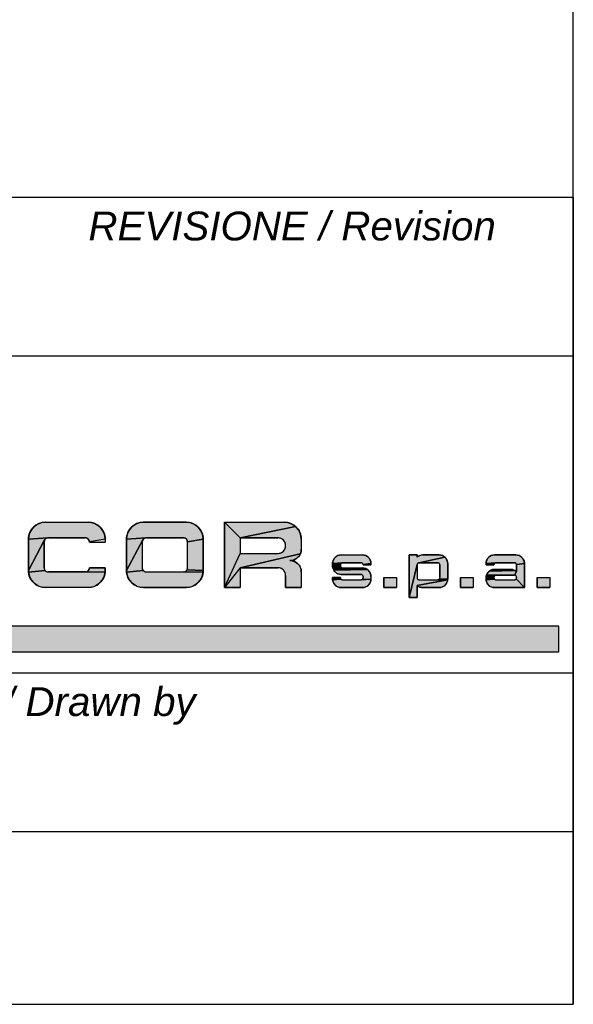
# Model space of a CAD drawing. Extents: x -1404 to 1181, y 8 to 1628.
# Tile 58 of 75: x 1143 to 1181, y 8 to 76. Entities that reach past the tile are written whole.
import ezdxf

# ---------------------------------------------------------------- set-up
doc = ezdxf.new("R2010")
doc.units = 0
doc.header["$LTSCALE"] = 65.395
doc.layers.get('0').update_dxf_attribs({"linetype": 'CONTINUOUS'})
doc.layers.add('7_ALL_NOTE', color=7, linetype='CONTINUOUS')
doc.styles.add('TEXTSTYLE_2', font='ariali.ttf')

# ---------------------------------------------------------------- blocks, each defined once
blk = doc.blocks.new('SICOR_LOGO_BL0', base_point=(1142.225, 40.445))
at = {"linetype": 'CONTINUOUS'}
for points in [[(1144.271, 41.441), (1144.395, 41.447), (1147.352, 41.447), (1147.475, 41.441), (1147.597, 41.421), (1147.717, 41.389), (1147.833, 41.345), (1147.943, 41.289), (1148.047, 41.221), (1148.143, 41.143), (1148.23, 41.056), (1148.308, 40.96), (1148.376, 40.856), (1148.432, 40.745), (1148.476, 40.63), (1148.508, 40.51), (1148.528, 40.388), (1148.534, 40.264), (1147.448, 40.098), (1147.444, 40.129), (1147.436, 40.159), (1147.425, 40.188), (1147.411, 40.215), (1147.394, 40.241), (1147.374, 40.265), (1147.352, 40.287), (1147.328, 40.306), (1147.302, 40.323), (1147.275, 40.337), (1147.246, 40.348), (1147.216, 40.356), (1147.185, 40.361), (1147.154, 40.363), (1144.592, 40.363), (1144.561, 40.361), (1143.212, 40.264), (1143.219, 40.388), (1143.238, 40.51), (1143.27, 40.63), (1143.314, 40.745), (1143.37, 40.856), (1143.438, 40.96), (1143.516, 41.056), (1143.603, 41.143), (1143.7, 41.221), (1143.803, 41.289), (1143.914, 41.345), (1144.029, 41.389), (1144.149, 41.421)], [(1151.072, 41.441), (1151.195, 41.447), (1154.152, 41.447), (1154.276, 41.441), (1154.398, 41.421), (1154.518, 41.389), (1154.633, 41.345), (1154.744, 41.289), (1154.847, 41.221), (1154.944, 41.143), (1155.031, 41.056), (1155.109, 40.96), (1155.176, 40.856), (1155.233, 40.745), (1155.277, 40.63), (1155.309, 40.51), (1155.328, 40.388), (1155.335, 40.264), (1154.249, 40.098), (1154.244, 40.129), (1154.236, 40.159), (1154.225, 40.188), (1154.211, 40.215), (1154.194, 40.241), (1154.175, 40.265), (1154.153, 40.287), (1154.129, 40.306), (1154.103, 40.323), (1154.075, 40.337), (1154.046, 40.348), (1154.017, 40.356), (1153.986, 40.361), (1153.955, 40.363), (1151.393, 40.363), (1151.362, 40.361), (1150.013, 40.264), (1150.019, 40.388), (1150.039, 40.51), (1150.071, 40.63), (1150.115, 40.745), (1150.171, 40.856), (1150.239, 40.96), (1150.316, 41.056), (1150.404, 41.143), (1150.5, 41.221), (1150.604, 41.289), (1150.714, 41.345), (1150.83, 41.389), (1150.949, 41.421)], [(1161.744, 41.143), (1157.897, 40.363), (1156.813, 41.447), (1160.953, 41.447), (1161.076, 41.441), (1161.199, 41.421), (1161.318, 41.389), (1161.434, 41.345), (1161.544, 41.289), (1161.648, 41.221)], [(1157.897, 40.363), (1161.744, 41.143), (1161.832, 41.056), (1161.91, 40.96), (1161.977, 40.856), (1162.033, 40.745), (1162.078, 40.63), (1162.11, 40.51), (1162.129, 40.388), (1162.136, 40.264), (1162.136, 39.574), (1162.131, 39.492), (1162.118, 39.411), (1162.097, 39.331), (1162.067, 39.254), (1157.897, 38.293), (1156.813, 36.913), (1157.897, 39.279), (1160.509, 39.279), (1160.566, 39.282), (1160.622, 39.291), (1160.677, 39.305), (1160.73, 39.326), (1160.78, 39.351), (1160.828, 39.382), (1160.872, 39.418), (1160.912, 39.458), (1160.948, 39.502), (1160.979, 39.55), (1161.005, 39.6), (1161.025, 39.653), (1161.04, 39.708), (1161.048, 39.764), (1161.051, 39.821), (1161.048, 39.878), (1161.04, 39.934), (1161.025, 39.988), (1161.005, 40.041), (1160.979, 40.092), (1160.948, 40.139), (1160.912, 40.184), (1160.872, 40.224), (1160.828, 40.259), (1160.78, 40.29), (1160.73, 40.316), (1160.677, 40.336), (1160.622, 40.351), (1160.566, 40.36), (1160.509, 40.363)], [(1144.372, 40.265), (1144.353, 40.241), (1144.336, 40.215), (1143.212, 38.096), (1143.212, 40.264), (1144.561, 40.361), (1144.53, 40.356), (1144.501, 40.348), (1144.472, 40.337), (1144.444, 40.323), (1144.418, 40.306), (1144.394, 40.287)], [(1151.173, 40.265), (1151.153, 40.241), (1151.136, 40.215), (1150.013, 38.096), (1150.013, 40.264), (1151.362, 40.361), (1151.331, 40.356), (1151.301, 40.348), (1151.272, 40.337), (1151.245, 40.323), (1151.219, 40.306), (1151.195, 40.287)], [(1144.353, 38.119), (1144.372, 38.095), (1143.219, 37.972), (1143.212, 38.096), (1144.336, 40.215), (1144.322, 40.188), (1144.311, 40.159), (1144.303, 40.129), (1144.298, 40.098), (1144.296, 40.067), (1144.296, 38.293), (1144.298, 38.262), (1144.303, 38.232), (1144.311, 38.202), (1144.322, 38.173), (1144.336, 38.145)], [(1151.153, 38.119), (1151.173, 38.095), (1150.019, 37.972), (1150.013, 38.096), (1151.136, 40.215), (1151.122, 40.188), (1151.111, 40.159), (1151.103, 40.129), (1151.098, 40.098), (1151.097, 40.067), (1151.097, 38.293), (1151.098, 38.262), (1151.103, 38.232), (1151.111, 38.202), (1151.122, 38.173), (1151.136, 38.145)], [(1154.249, 40.098), (1155.335, 40.264), (1155.335, 38.096), (1154.211, 38.145), (1154.225, 38.173), (1154.236, 38.202), (1154.244, 38.232), (1154.249, 38.262), (1154.251, 38.293), (1154.251, 40.067)], [(1157.897, 38.293), (1162.067, 39.254), (1162.03, 39.18), (1161.985, 39.111), (1161.933, 39.047), (1161.875, 38.989), (1161.811, 38.937), (1161.741, 38.892), (1161.668, 38.854), (1161.591, 38.825), (1161.347, 38.786), (1161.429, 38.782), (1161.511, 38.769), (1161.591, 38.747), (1161.668, 38.718), (1161.741, 38.68), (1161.811, 38.635), (1161.875, 38.583), (1161.933, 38.525), (1161.985, 38.461), (1162.03, 38.392), (1162.067, 38.318), (1162.097, 38.241), (1162.118, 38.161), (1162.131, 38.08), (1162.136, 37.998), (1162.136, 36.913), (1161.051, 36.913), (1161.051, 37.751), (1161.048, 37.808), (1161.04, 37.864), (1161.025, 37.919), (1161.005, 37.972), (1160.979, 38.022), (1160.948, 38.07), (1160.912, 38.114), (1160.872, 38.154), (1160.828, 38.19), (1160.78, 38.221), (1160.73, 38.246), (1160.677, 38.267), (1160.622, 38.281), (1160.566, 38.29), (1160.509, 38.293)], [(1164.836, 39.177), (1164.898, 39.18), (1166.377, 39.18), (1166.438, 39.177), (1166.5, 39.167), (1166.559, 39.151), (1166.617, 39.129), (1166.672, 39.101), (1166.724, 39.067), (1166.772, 39.028), (1166.816, 38.985), (1166.855, 38.936), (1166.889, 38.885), (1166.917, 38.829), (1166.939, 38.772), (1166.955, 38.712), (1166.965, 38.651), (1166.968, 38.589), (1166.425, 38.506), (1166.423, 38.521), (1166.419, 38.536), (1166.413, 38.55), (1166.406, 38.564), (1166.398, 38.577), (1166.388, 38.589), (1166.377, 38.6), (1166.365, 38.61), (1166.352, 38.618), (1166.338, 38.625), (1166.324, 38.631), (1166.309, 38.635), (1166.294, 38.637), (1166.278, 38.638), (1164.997, 38.638), (1164.981, 38.637), (1164.307, 38.589), (1164.31, 38.651), (1164.32, 38.712), (1164.336, 38.772), (1164.358, 38.829), (1164.386, 38.885), (1164.42, 38.936), (1164.459, 38.985), (1164.503, 39.028), (1164.551, 39.067), (1164.603, 39.101), (1164.658, 39.129), (1164.715, 39.151), (1164.775, 39.167)], [(1170.519, 39.179), (1170.562, 39.18), (1171.696, 39.18), (1171.758, 39.177), (1171.819, 39.167), (1171.879, 39.151), (1171.936, 39.129), (1171.992, 39.101), (1172.043, 39.067), (1172.092, 39.028), (1170.285, 38.635), (1170.27, 38.631), (1170.256, 38.625), (1170.242, 38.618), (1170.229, 38.61), (1170.217, 38.6), (1170.206, 38.589), (1170.196, 38.577), (1170.188, 38.564), (1170.181, 38.55), (1170.175, 38.536), (1170.171, 38.521), (1169.626, 36.223), (1169.626, 39.18), (1170.168, 39.18), (1170.168, 39.03), (1170.201, 39.057), (1170.236, 39.082), (1170.273, 39.105), (1170.312, 39.124), (1170.351, 39.141), (1170.392, 39.155), (1170.434, 39.166), (1170.476, 39.174)], [(1170.316, 38.638), (1170.301, 38.637), (1170.285, 38.635), (1172.092, 39.028), (1172.135, 38.985), (1172.174, 38.936), (1172.208, 38.885), (1172.236, 38.829), (1172.258, 38.772), (1172.274, 38.712), (1172.284, 38.651), (1172.287, 38.589), (1172.287, 38.49), (1172.287, 37.505), (1171.725, 37.529), (1171.732, 37.543), (1171.738, 37.558), (1171.742, 37.573), (1171.744, 37.588), (1171.745, 37.603), (1171.745, 38.49), (1171.744, 38.506), (1171.742, 38.521), (1171.738, 38.536), (1171.732, 38.55), (1171.725, 38.564), (1171.717, 38.577), (1171.707, 38.589), (1171.696, 38.6), (1171.684, 38.61), (1171.671, 38.618), (1171.657, 38.625), (1171.643, 38.631), (1171.628, 38.635), (1171.613, 38.637), (1171.597, 38.638)], [(1175.478, 39.177), (1175.54, 39.18), (1177.018, 39.18), (1177.08, 39.177), (1177.141, 39.167), (1177.201, 39.151), (1177.259, 39.129), (1177.314, 39.101), (1177.366, 39.067), (1177.414, 39.028), (1177.458, 38.985), (1177.497, 38.936), (1177.53, 38.885), (1177.558, 38.829), (1177.581, 38.772), (1177.597, 38.712), (1177.606, 38.651), (1177.609, 38.589), (1177.067, 38.506), (1177.064, 38.521), (1177.06, 38.536), (1177.055, 38.55), (1177.048, 38.564), (1177.039, 38.577), (1177.029, 38.589), (1177.018, 38.6), (1177.006, 38.61), (1176.993, 38.618), (1176.98, 38.625), (1176.965, 38.631), (1176.95, 38.635), (1176.935, 38.637), (1176.92, 38.638), (1175.638, 38.638), (1175.623, 38.637), (1174.948, 38.589), (1174.952, 38.651), (1174.961, 38.712), (1174.977, 38.772), (1174.999, 38.829), (1175.028, 38.885), (1175.061, 38.936), (1175.1, 38.985), (1175.144, 39.028), (1175.192, 39.067), (1175.244, 39.101), (1175.299, 39.129), (1175.357, 39.151), (1175.417, 39.167)], [(1147.448, 38.262), (1147.45, 38.293), (1148.534, 38.293), (1148.534, 38.096), (1148.528, 37.972), (1147.185, 37.999), (1147.216, 38.004), (1147.246, 38.012), (1147.275, 38.023), (1147.302, 38.037), (1147.328, 38.054), (1147.352, 38.073), (1147.374, 38.095), (1147.394, 38.119), (1147.411, 38.145), (1147.425, 38.173), (1147.436, 38.202), (1147.444, 38.232)], [(1164.887, 38.589), (1164.877, 38.577), (1164.307, 38.412), (1164.307, 38.589), (1164.981, 38.637), (1164.966, 38.635), (1164.951, 38.631), (1164.937, 38.625), (1164.923, 38.618), (1164.91, 38.61), (1164.898, 38.6)], [(1164.849, 38.421), (1164.85, 38.406), (1164.31, 38.35), (1164.307, 38.412), (1164.877, 38.577), (1164.869, 38.564), (1164.862, 38.55), (1164.856, 38.536), (1164.852, 38.521), (1164.85, 38.506), (1164.849, 38.49)], [(1164.862, 38.361), (1164.869, 38.347), (1164.32, 38.289), (1164.31, 38.35), (1164.85, 38.406), (1164.852, 38.39), (1164.856, 38.376)], [(1164.923, 38.293), (1164.937, 38.286), (1164.336, 38.229), (1164.32, 38.289), (1164.869, 38.347), (1164.877, 38.334), (1164.887, 38.322), (1164.898, 38.311), (1164.91, 38.302)], [(1166.559, 38.244), (1166.617, 38.222), (1164.358, 38.171), (1164.336, 38.229), (1164.937, 38.286), (1164.951, 38.281), (1164.966, 38.277), (1164.981, 38.274), (1164.997, 38.273), (1166.377, 38.273), (1166.438, 38.27), (1166.5, 38.26)], [(1171.597, 37.455), (1171.613, 37.456), (1172.284, 37.443), (1170.168, 37.064), (1170.168, 36.223), (1169.626, 36.223), (1170.171, 38.521), (1170.169, 38.506), (1170.168, 38.49), (1170.168, 37.603), (1170.169, 37.588), (1170.171, 37.573), (1170.175, 37.558), (1170.181, 37.543), (1170.188, 37.529), (1170.196, 37.516), (1170.206, 37.504), (1170.217, 37.493), (1170.229, 37.484), (1170.242, 37.475), (1170.256, 37.468), (1170.27, 37.463), (1170.285, 37.459), (1170.301, 37.456), (1170.316, 37.455)], [(1175.528, 38.589), (1175.519, 38.577), (1174.948, 38.49), (1174.948, 38.589), (1175.623, 38.637), (1175.608, 38.635), (1175.593, 38.631), (1175.578, 38.625), (1175.564, 38.618), (1175.551, 38.61), (1175.539, 38.6)], [(1175.491, 38.506), (1175.49, 38.49), (1174.948, 38.49), (1175.519, 38.577), (1175.51, 38.564), (1175.503, 38.55), (1175.498, 38.536), (1175.494, 38.521)], [(1177.067, 38.506), (1177.609, 38.589), (1177.609, 38.49), (1177.609, 36.913), (1177.048, 37.529), (1177.055, 37.543), (1177.06, 37.558), (1177.064, 37.573), (1177.067, 37.588), (1177.067, 37.628), (1177.067, 37.643), (1177.064, 37.659), (1177.06, 37.674), (1177.055, 37.688), (1177.048, 37.702), (1177.039, 37.715), (1177.029, 37.727), (1177.018, 37.738), (1177.006, 37.748), (1176.993, 37.756), (1176.98, 37.763), (1176.965, 37.769), (1176.95, 37.773), (1176.935, 37.775), (1176.92, 37.776), (1177.067, 38.019), (1177.067, 38.49)], [(1147.154, 37.998), (1147.185, 37.999), (1148.528, 37.972), (1148.508, 37.85), (1148.476, 37.731), (1148.432, 37.615), (1148.376, 37.505), (1148.308, 37.401), (1148.23, 37.305), (1148.143, 37.217), (1148.047, 37.139), (1147.943, 37.072), (1147.833, 37.016), (1147.717, 36.971), (1147.597, 36.939), (1147.475, 36.92), (1147.352, 36.913), (1144.395, 36.913), (1144.271, 36.92), (1144.149, 36.939), (1144.029, 36.971), (1143.914, 37.016), (1143.803, 37.072), (1143.7, 37.139), (1143.603, 37.217), (1143.516, 37.305), (1143.438, 37.401), (1143.37, 37.505), (1143.314, 37.615), (1143.27, 37.731), (1143.238, 37.85), (1143.219, 37.972), (1144.372, 38.095), (1144.394, 38.073), (1144.418, 38.054), (1144.444, 38.037), (1144.472, 38.023), (1144.501, 38.012), (1144.53, 38.004), (1144.561, 37.999), (1144.592, 37.998)], [(1153.955, 37.998), (1153.986, 37.999), (1155.328, 37.972), (1155.309, 37.85), (1155.277, 37.731), (1155.233, 37.615), (1155.176, 37.505), (1155.109, 37.401), (1155.031, 37.305), (1154.944, 37.217), (1154.847, 37.139), (1154.744, 37.072), (1154.633, 37.016), (1154.518, 36.971), (1154.398, 36.939), (1154.276, 36.92), (1154.152, 36.913), (1151.195, 36.913), (1151.072, 36.92), (1150.949, 36.939), (1150.83, 36.971), (1150.714, 37.016), (1150.604, 37.072), (1150.5, 37.139), (1150.404, 37.217), (1150.316, 37.305), (1150.239, 37.401), (1150.171, 37.505), (1150.115, 37.615), (1150.071, 37.731), (1150.039, 37.85), (1150.019, 37.972), (1151.173, 38.095), (1151.195, 38.073), (1151.219, 38.054), (1151.245, 38.037), (1151.272, 38.023), (1151.301, 38.012), (1151.331, 38.004), (1151.362, 37.999), (1151.393, 37.998)], [(1154.194, 38.119), (1154.211, 38.145), (1155.335, 38.096), (1155.328, 37.972), (1153.986, 37.999), (1154.017, 38.004), (1154.046, 38.012), (1154.075, 38.023), (1154.103, 38.037), (1154.129, 38.054), (1154.153, 38.073), (1154.175, 38.095)], [(1164.877, 37.516), (1164.887, 37.504), (1164.31, 37.443), (1164.307, 37.505), (1164.307, 37.603), (1164.849, 37.603), (1164.85, 37.588), (1164.852, 37.573), (1164.856, 37.558), (1164.862, 37.543), (1164.869, 37.529)], [(1166.672, 38.194), (1166.724, 38.16), (1164.386, 38.116), (1164.358, 38.171), (1166.617, 38.222)], [(1166.772, 38.121), (1166.816, 38.078), (1166.855, 38.03), (1166.889, 37.978), (1166.917, 37.923), (1166.939, 37.865), (1166.955, 37.805), (1166.965, 37.744), (1166.968, 37.682), (1166.968, 37.505), (1166.352, 37.475), (1166.365, 37.484), (1166.377, 37.493), (1166.388, 37.504), (1166.398, 37.516), (1166.406, 37.529), (1166.413, 37.543), (1166.419, 37.558), (1166.423, 37.573), (1166.425, 37.588), (1166.426, 37.603), (1166.426, 37.672), (1166.425, 37.688), (1166.423, 37.703), (1166.419, 37.718), (1166.413, 37.732), (1166.406, 37.746), (1166.398, 37.759), (1166.388, 37.771), (1166.377, 37.782), (1166.365, 37.792), (1166.352, 37.8), (1166.338, 37.807), (1166.324, 37.813), (1166.309, 37.817), (1166.294, 37.819), (1166.278, 37.82), (1164.898, 37.82), (1164.836, 37.823), (1164.775, 37.833), (1164.715, 37.849), (1164.658, 37.871), (1164.603, 37.899), (1164.551, 37.933), (1164.503, 37.972), (1164.459, 38.016), (1164.42, 38.064), (1164.386, 38.116), (1166.724, 38.16)], [(1175.505, 37.673), (1175.499, 37.657), (1174.948, 37.603), (1174.951, 37.667), (1175.535, 37.719), (1175.523, 37.705), (1175.514, 37.69)], [(1175.491, 37.621), (1175.49, 37.603), (1174.948, 37.505), (1174.948, 37.603), (1175.499, 37.657), (1175.494, 37.639)], [(1175.519, 37.516), (1175.528, 37.504), (1174.952, 37.443), (1174.948, 37.505), (1175.49, 37.603), (1175.491, 37.588), (1175.494, 37.573), (1175.498, 37.558), (1175.503, 37.543), (1175.51, 37.529)], [(1175.548, 37.731), (1175.535, 37.719), (1174.951, 37.667), (1174.961, 37.725), (1174.976, 37.782), (1175.645, 37.775), (1175.627, 37.772), (1175.61, 37.767), (1175.593, 37.761), (1175.577, 37.753), (1175.562, 37.743)], [(1176.999, 38.072), (1177.034, 38.047), (1177.067, 38.019), (1176.92, 37.776), (1175.663, 37.776), (1174.976, 37.782), (1174.997, 37.837), (1175.024, 37.889), (1175.056, 37.938), (1175.093, 37.984), (1175.134, 38.026), (1175.18, 38.063), (1176.962, 38.095)], [(1176.843, 38.145), (1176.884, 38.131), (1176.924, 38.114), (1176.962, 38.095), (1175.18, 38.063), (1175.229, 38.095), (1175.282, 38.121), (1175.337, 38.142), (1176.802, 38.156)], [(1176.716, 38.168), (1176.759, 38.164), (1176.802, 38.156), (1175.337, 38.142), (1175.393, 38.158), (1175.451, 38.167), (1175.51, 38.17), (1176.673, 38.17)], [(1166.278, 37.455), (1166.294, 37.456), (1166.968, 37.505), (1166.965, 37.443), (1166.955, 37.382), (1166.939, 37.322), (1166.917, 37.264), (1166.889, 37.209), (1166.855, 37.157), (1166.816, 37.109), (1166.772, 37.065), (1166.724, 37.026), (1166.672, 36.993), (1166.617, 36.964), (1166.559, 36.942), (1166.5, 36.926), (1166.438, 36.917), (1166.377, 36.913), (1164.898, 36.913), (1164.836, 36.917), (1164.775, 36.926), (1164.715, 36.942), (1164.658, 36.964), (1164.603, 36.993), (1164.551, 37.026), (1164.503, 37.065), (1164.459, 37.109), (1164.42, 37.157), (1164.386, 37.209), (1164.358, 37.264), (1164.336, 37.322), (1164.32, 37.382), (1164.31, 37.443), (1164.887, 37.504), (1164.898, 37.493), (1164.91, 37.484), (1164.923, 37.475), (1164.937, 37.468), (1164.951, 37.463), (1164.966, 37.459), (1164.981, 37.456), (1164.997, 37.455)], [(1166.352, 37.475), (1166.968, 37.505), (1166.294, 37.456), (1166.309, 37.459), (1166.324, 37.463), (1166.338, 37.468)], [(1170.168, 37.064), (1172.284, 37.443), (1172.274, 37.382), (1172.258, 37.322), (1172.236, 37.264), (1172.208, 37.209), (1172.174, 37.157), (1172.135, 37.109), (1172.092, 37.065), (1172.043, 37.026), (1171.992, 36.993), (1171.936, 36.964), (1171.879, 36.942), (1171.819, 36.926), (1171.758, 36.917), (1171.696, 36.913), (1170.562, 36.913), (1170.519, 36.915), (1170.476, 36.92), (1170.434, 36.927), (1170.392, 36.938), (1170.351, 36.952), (1170.312, 36.969), (1170.273, 36.989), (1170.236, 37.011), (1170.201, 37.036)], [(1171.717, 37.516), (1171.725, 37.529), (1172.287, 37.505), (1172.284, 37.443), (1171.613, 37.456), (1171.628, 37.459), (1171.643, 37.463), (1171.657, 37.468), (1171.671, 37.475), (1171.684, 37.484), (1171.696, 37.493), (1171.707, 37.504)], [(1176.92, 37.455), (1176.935, 37.456), (1176.95, 37.459), (1176.965, 37.463), (1176.98, 37.468), (1176.993, 37.475), (1177.006, 37.484), (1177.018, 37.493), (1177.029, 37.504), (1177.039, 37.516), (1177.048, 37.529), (1177.609, 36.913), (1175.54, 36.913), (1175.478, 36.917), (1175.417, 36.926), (1175.357, 36.942), (1175.299, 36.964), (1175.244, 36.993), (1175.192, 37.026), (1175.144, 37.065), (1175.1, 37.109), (1175.061, 37.157), (1175.028, 37.209), (1174.999, 37.264), (1174.977, 37.322), (1174.961, 37.382), (1174.952, 37.443), (1175.528, 37.504), (1175.539, 37.493), (1175.551, 37.484), (1175.564, 37.475), (1175.578, 37.468), (1175.593, 37.463), (1175.608, 37.459), (1175.623, 37.456), (1175.638, 37.455)]]:
    blk.add_hatch(color=1, dxfattribs=at).paths.add_polyline_path(points)
at = {"color": 1, "linetype": 'CONTINUOUS'}
for p, q in [((1144.395, 41.447), (1147.352, 41.447)), ((1154.152, 41.447), (1151.195, 41.447)), ((1156.813, 41.447), (1156.813, 36.913)), ((1156.813, 41.447), (1160.953, 41.447)), ((1156.813, 36.913), (1156.813, 41.447)), ((1156.813, 41.447), (1160.953, 41.447)), ((1144.592, 40.363), (1147.154, 40.363)), ((1151.393, 40.363), (1153.955, 40.363)), ((1157.897, 40.363), (1160.509, 40.363)), ((1157.897, 40.363), (1157.897, 39.279)), ((1160.509, 40.363), (1157.897, 40.363)), ((1157.897, 40.363), (1157.897, 39.279)), ((1143.212, 40.264), (1143.212, 38.096)), ((1144.296, 38.293), (1144.296, 40.067)), ((1147.45, 40.067), (1148.536, 40.067)), ((1148.534, 40.264), (1148.536, 40.067)), ((1150.013, 40.264), (1150.013, 38.096)), ((1150.013, 40.264), (1150.013, 38.096)), ((1151.097, 40.067), (1151.097, 38.293)), ((1151.097, 40.067), (1151.097, 38.293)), ((1154.251, 38.293), (1154.251, 40.067)), ((1154.251, 38.293), (1154.251, 40.067)), ((1155.335, 38.096), (1155.335, 40.264)), ((1155.335, 38.096), (1155.335, 40.264)), ((1156.813, 40.264), (1156.813, 39.18)), ((1156.813, 40.264), (1156.813, 39.18)), ((1157.897, 40.067), (1157.897, 40.018)), ((1162.136, 40.264), (1162.136, 39.574)), ((1162.136, 40.264), (1162.136, 40.067)), ((1162.136, 40.264), (1162.136, 39.574)), ((1157.897, 39.279), (1160.509, 39.279)), ((1157.897, 39.279), (1160.509, 39.279)), ((1164.898, 39.18), (1166.377, 39.18)), ((1164.898, 39.18), (1166.377, 39.18)), ((1170.168, 39.18), (1169.626, 39.18)), ((1169.626, 39.18), (1169.626, 36.223)), ((1169.626, 39.18), (1169.626, 36.223)), ((1170.168, 39.18), (1169.626, 39.18)), ((1170.168, 39.18), (1170.168, 39.03)), ((1170.168, 39.03), (1170.168, 39.18)), ((1170.562, 39.18), (1171.696, 39.18)), ((1171.696, 39.18), (1170.562, 39.18)), ((1175.54, 39.18), (1177.018, 39.18)), ((1177.018, 39.18), (1175.54, 39.18)), ((1148.534, 38.293), (1147.45, 38.293)), ((1148.534, 38.096), (1148.534, 38.293)), ((1157.897, 38.293), (1157.897, 36.913)), ((1157.897, 38.293), (1160.509, 38.293)), ((1160.509, 38.293), (1157.897, 38.293)), ((1157.897, 38.293), (1157.897, 36.913)), ((1164.307, 38.589), (1164.307, 38.412)), ((1164.307, 38.412), (1164.307, 38.589)), ((1164.849, 38.49), (1164.849, 38.421)), ((1164.849, 38.49), (1164.849, 38.421)), ((1164.997, 38.638), (1166.278, 38.638)), ((1166.278, 38.638), (1164.997, 38.638)), ((1164.997, 38.273), (1166.377, 38.273)), ((1164.997, 38.273), (1166.377, 38.273)), ((1166.426, 38.49), (1166.968, 38.49)), ((1166.968, 38.49), (1166.426, 38.49)), ((1166.968, 38.589), (1166.968, 38.49)), ((1166.968, 38.589), (1166.968, 38.49)), ((1169.626, 38.589), (1169.626, 38.367)), ((1170.168, 38.49), (1170.168, 37.603)), ((1170.168, 38.49), (1170.168, 38.466)), ((1170.168, 38.49), (1170.168, 37.603)), ((1170.316, 38.638), (1171.597, 38.638)), ((1171.597, 38.638), (1170.316, 38.638)), ((1171.745, 38.49), (1171.745, 37.628)), ((1171.745, 37.628), (1171.745, 38.49)), ((1172.287, 38.589), (1172.287, 38.49)), ((1172.287, 38.49), (1172.287, 38.589)), ((1172.287, 38.49), (1172.287, 37.505)), ((1172.287, 37.505), (1172.287, 38.49)), ((1174.948, 38.589), (1174.948, 38.49)), ((1174.948, 38.589), (1174.948, 38.49)), ((1175.49, 38.49), (1174.948, 38.49)), ((1174.948, 38.49), (1175.49, 38.49)), ((1175.638, 38.638), (1176.92, 38.638)), ((1175.638, 38.638), (1176.92, 38.638)), ((1177.067, 38.49), (1177.067, 38.019)), ((1177.067, 38.49), (1177.067, 38.019)), ((1177.609, 38.589), (1177.609, 38.49)), ((1177.609, 38.49), (1177.609, 38.589)), ((1177.609, 38.49), (1177.609, 36.913)), ((1177.609, 36.913), (1177.609, 38.49)), ((1147.154, 37.998), (1144.592, 37.998)), ((1151.393, 37.998), (1153.955, 37.998)), ((1151.393, 37.998), (1153.955, 37.998)), ((1161.051, 37.751), (1161.051, 36.913)), ((1161.051, 36.913), (1161.051, 37.751)), ((1162.136, 37.998), (1162.136, 36.913)), ((1162.136, 37.998), (1162.136, 36.913)), ((1164.849, 37.603), (1164.307, 37.603)), ((1164.307, 37.505), (1164.307, 37.603)), ((1164.307, 37.505), (1164.307, 37.603)), ((1164.307, 37.603), (1164.849, 37.603)), ((1164.898, 37.82), (1166.278, 37.82)), ((1166.278, 37.82), (1164.898, 37.82)), ((1166.426, 37.672), (1166.426, 37.603)), ((1166.426, 37.603), (1166.426, 37.672)), ((1166.968, 37.682), (1166.968, 37.505)), ((1166.968, 37.682), (1166.968, 37.505)), ((1167.852, 37.603), (1168.739, 37.603)), ((1167.852, 37.603), (1167.852, 36.913)), ((1167.852, 36.913), (1167.852, 37.603)), ((1167.852, 37.603), (1168.739, 37.603)), ((1168.739, 37.603), (1168.739, 36.913)), ((1168.739, 37.603), (1168.739, 36.913)), ((1169.626, 37.603), (1169.626, 37.505)), ((1171.745, 37.628), (1171.745, 37.603)), ((1171.745, 37.603), (1171.745, 37.628)), ((1173.174, 37.603), (1174.061, 37.603)), ((1173.174, 37.603), (1173.174, 36.913)), ((1173.174, 36.913), (1173.174, 37.603)), ((1173.174, 37.603), (1174.061, 37.603)), ((1174.061, 37.603), (1174.061, 36.913)), ((1174.061, 37.603), (1174.061, 36.913)), ((1174.948, 37.603), (1174.948, 37.608)), ((1174.948, 37.608), (1174.948, 37.603)), ((1174.948, 37.603), (1174.948, 37.505)), ((1174.948, 37.603), (1174.948, 37.505)), ((1175.51, 38.17), (1176.673, 38.17)), ((1176.673, 38.17), (1175.51, 38.17)), ((1175.663, 37.776), (1176.92, 37.776)), ((1176.92, 37.776), (1175.663, 37.776)), ((1177.067, 37.628), (1177.067, 37.603)), ((1177.067, 37.603), (1177.067, 37.628)), ((1177.609, 37.726), (1177.609, 37.505)), ((1178.497, 37.603), (1179.384, 37.603)), ((1178.497, 37.603), (1178.497, 36.913)), ((1178.497, 36.913), (1178.497, 37.603)), ((1178.497, 37.603), (1179.384, 37.603)), ((1179.384, 37.603), (1179.384, 36.913)), ((1179.384, 37.603), (1179.384, 36.913)), ((1147.352, 36.913), (1144.395, 36.913)), ((1151.195, 36.913), (1154.152, 36.913)), ((1151.195, 36.913), (1154.152, 36.913)), ((1156.813, 36.913), (1157.897, 36.913)), ((1157.897, 36.913), (1156.813, 36.913)), ((1161.051, 36.913), (1162.136, 36.913)), ((1162.136, 36.913), (1161.051, 36.913)), ((1164.898, 36.913), (1166.377, 36.913)), ((1166.377, 36.913), (1164.898, 36.913)), ((1164.997, 37.455), (1166.278, 37.455)), ((1164.997, 37.455), (1166.278, 37.455)), ((1167.852, 36.913), (1168.739, 36.913)), ((1168.739, 36.913), (1167.852, 36.913)), ((1170.168, 37.064), (1170.168, 36.223)), ((1170.168, 36.223), (1170.168, 37.064)), ((1170.316, 37.455), (1171.597, 37.455)), ((1170.316, 37.455), (1171.597, 37.455)), ((1170.562, 36.913), (1171.696, 36.913)), ((1170.562, 36.913), (1171.696, 36.913)), ((1173.174, 36.913), (1174.061, 36.913)), ((1174.061, 36.913), (1173.174, 36.913)), ((1175.54, 36.913), (1177.609, 36.913)), ((1175.54, 36.913), (1177.609, 36.913)), ((1175.638, 37.455), (1176.92, 37.455)), ((1175.638, 37.455), (1176.92, 37.455)), ((1178.497, 36.913), (1179.384, 36.913)), ((1179.384, 36.913), (1178.497, 36.913)), ((1170.168, 36.223), (1169.626, 36.223)), ((1169.626, 36.223), (1170.168, 36.223)), ((1180.003, 34.226), (1126.364, 34.226)), ((1180.003, 34.226), (1126.364, 34.226)), ((1180.003, 34.226), (1126.364, 34.226)), ((1180.003, 32.448), (1180.003, 34.226)), ((1180.003, 32.448), (1180.003, 34.226)), ((1180.003, 32.448), (1180.003, 34.226)), ((1109.78, 32.448), (1180.003, 32.448)), ((1109.78, 32.448), (1180.003, 32.448)), ((1109.78, 32.448), (1180.003, 32.448))]:
    blk.add_line(p, q, dxfattribs=at)
for points in [[(1144.271, 41.441), (1144.395, 41.447), (1147.352, 41.447), (1147.475, 41.441), (1147.597, 41.421), (1147.717, 41.389), (1147.833, 41.345), (1147.943, 41.289), (1148.047, 41.221), (1148.143, 41.143), (1148.23, 41.056), (1148.308, 40.96), (1148.376, 40.856), (1148.432, 40.745), (1148.476, 40.63), (1148.508, 40.51), (1148.528, 40.388), (1148.534, 40.264), (1147.448, 40.098), (1147.444, 40.129), (1147.436, 40.159), (1147.425, 40.188), (1147.411, 40.215), (1147.394, 40.241), (1147.374, 40.265), (1147.352, 40.287), (1147.328, 40.306), (1147.302, 40.323), (1147.275, 40.337), (1147.246, 40.348), (1147.216, 40.356), (1147.185, 40.361), (1147.154, 40.363), (1144.592, 40.363), (1144.561, 40.361), (1143.212, 40.264), (1143.219, 40.388), (1143.238, 40.51), (1143.27, 40.63), (1143.314, 40.745), (1143.37, 40.856), (1143.438, 40.96), (1143.516, 41.056), (1143.603, 41.143), (1143.7, 41.221), (1143.803, 41.289), (1143.914, 41.345), (1144.029, 41.389), (1144.149, 41.421), (1144.271, 41.441)], [(1151.072, 41.441), (1151.195, 41.447), (1154.152, 41.447), (1154.276, 41.441), (1154.398, 41.421), (1154.518, 41.389), (1154.633, 41.345), (1154.744, 41.289), (1154.847, 41.221), (1154.944, 41.143), (1155.031, 41.056), (1155.109, 40.96), (1155.176, 40.856), (1155.233, 40.745), (1155.277, 40.63), (1155.309, 40.51), (1155.328, 40.388), (1155.335, 40.264), (1154.249, 40.098), (1154.244, 40.129), (1154.236, 40.159), (1154.225, 40.188), (1154.211, 40.215), (1154.194, 40.241), (1154.175, 40.265), (1154.153, 40.287), (1154.129, 40.306), (1154.103, 40.323), (1154.075, 40.337), (1154.046, 40.348), (1154.017, 40.356), (1153.986, 40.361), (1153.955, 40.363), (1151.393, 40.363), (1151.362, 40.361), (1150.013, 40.264), (1150.019, 40.388), (1150.039, 40.51), (1150.071, 40.63), (1150.115, 40.745), (1150.171, 40.856), (1150.239, 40.96), (1150.316, 41.056), (1150.404, 41.143), (1150.5, 41.221), (1150.604, 41.289), (1150.714, 41.345), (1150.83, 41.389), (1150.949, 41.421), (1151.072, 41.441)], [(1161.744, 41.143), (1157.897, 40.363), (1156.813, 41.447), (1160.953, 41.447), (1161.076, 41.441), (1161.199, 41.421), (1161.318, 41.389), (1161.434, 41.345), (1161.544, 41.289), (1161.648, 41.221), (1161.744, 41.143)], [(1157.897, 40.363), (1161.744, 41.143), (1161.832, 41.056), (1161.91, 40.96), (1161.977, 40.856), (1162.033, 40.745), (1162.078, 40.63), (1162.11, 40.51), (1162.129, 40.388), (1162.136, 40.264), (1162.136, 39.574), (1162.131, 39.492), (1162.118, 39.411), (1162.097, 39.331), (1162.067, 39.254), (1157.897, 38.293), (1156.813, 36.913), (1157.897, 39.279), (1160.509, 39.279), (1160.566, 39.282), (1160.622, 39.291), (1160.677, 39.305), (1160.73, 39.326), (1160.78, 39.351), (1160.828, 39.382), (1160.872, 39.418), (1160.912, 39.458), (1160.948, 39.502), (1160.979, 39.55), (1161.005, 39.6), (1161.025, 39.653), (1161.04, 39.708), (1161.048, 39.764), (1161.051, 39.821), (1161.048, 39.878), (1161.04, 39.934), (1161.025, 39.988), (1161.005, 40.041), (1160.979, 40.092), (1160.948, 40.139), (1160.912, 40.184), (1160.872, 40.224), (1160.828, 40.259), (1160.78, 40.29), (1160.73, 40.316), (1160.677, 40.336), (1160.622, 40.351), (1160.566, 40.36), (1160.509, 40.363), (1157.897, 40.363)], [(1144.372, 40.265), (1144.353, 40.241), (1144.336, 40.215), (1143.212, 38.096), (1143.212, 40.264), (1144.561, 40.361), (1144.53, 40.356), (1144.501, 40.348), (1144.472, 40.337), (1144.444, 40.323), (1144.418, 40.306), (1144.394, 40.287), (1144.372, 40.265)], [(1151.173, 40.265), (1151.153, 40.241), (1151.136, 40.215), (1150.013, 38.096), (1150.013, 40.264), (1151.362, 40.361), (1151.331, 40.356), (1151.301, 40.348), (1151.272, 40.337), (1151.245, 40.323), (1151.219, 40.306), (1151.195, 40.287), (1151.173, 40.265)], [(1144.353, 38.119), (1144.372, 38.095), (1143.219, 37.972), (1143.212, 38.096), (1144.336, 40.215), (1144.322, 40.188), (1144.311, 40.159), (1144.303, 40.129), (1144.298, 40.098), (1144.296, 40.067), (1144.296, 38.293), (1144.298, 38.262), (1144.303, 38.232), (1144.311, 38.202), (1144.322, 38.173), (1144.336, 38.145), (1144.353, 38.119)], [(1151.153, 38.119), (1151.173, 38.095), (1150.019, 37.972), (1150.013, 38.096), (1151.136, 40.215), (1151.122, 40.188), (1151.111, 40.159), (1151.103, 40.129), (1151.098, 40.098), (1151.097, 40.067), (1151.097, 38.293), (1151.098, 38.262), (1151.103, 38.232), (1151.111, 38.202), (1151.122, 38.173), (1151.136, 38.145), (1151.153, 38.119)], [(1154.249, 40.098), (1155.335, 40.264), (1155.335, 38.096), (1154.211, 38.145), (1154.225, 38.173), (1154.236, 38.202), (1154.244, 38.232), (1154.249, 38.262), (1154.251, 38.293), (1154.251, 40.067), (1154.249, 40.098)], [(1157.897, 38.293), (1162.067, 39.254), (1162.03, 39.18), (1161.985, 39.111), (1161.933, 39.047), (1161.875, 38.989), (1161.811, 38.937), (1161.741, 38.892), (1161.668, 38.854), (1161.591, 38.825), (1161.347, 38.786), (1161.429, 38.782), (1161.511, 38.769), (1161.591, 38.747), (1161.668, 38.718), (1161.741, 38.68), (1161.811, 38.635), (1161.875, 38.583), (1161.933, 38.525), (1161.985, 38.461), (1162.03, 38.392), (1162.067, 38.318), (1162.097, 38.241), (1162.118, 38.161), (1162.131, 38.08), (1162.136, 37.998), (1162.136, 36.913), (1161.051, 36.913), (1161.051, 37.751), (1161.048, 37.808), (1161.04, 37.864), (1161.025, 37.919), (1161.005, 37.972), (1160.979, 38.022), (1160.948, 38.07), (1160.912, 38.114), (1160.872, 38.154), (1160.828, 38.19), (1160.78, 38.221), (1160.73, 38.246), (1160.677, 38.267), (1160.622, 38.281), (1160.566, 38.29), (1160.509, 38.293), (1157.897, 38.293)], [(1164.836, 39.177), (1164.898, 39.18), (1166.377, 39.18), (1166.438, 39.177), (1166.5, 39.167), (1166.559, 39.151), (1166.617, 39.129), (1166.672, 39.101), (1166.724, 39.067), (1166.772, 39.028), (1166.816, 38.985), (1166.855, 38.936), (1166.889, 38.885), (1166.917, 38.829), (1166.939, 38.772), (1166.955, 38.712), (1166.965, 38.651), (1166.968, 38.589), (1166.425, 38.506), (1166.423, 38.521), (1166.419, 38.536), (1166.413, 38.55), (1166.406, 38.564), (1166.398, 38.577), (1166.388, 38.589), (1166.377, 38.6), (1166.365, 38.61), (1166.352, 38.618), (1166.338, 38.625), (1166.324, 38.631), (1166.309, 38.635), (1166.294, 38.637), (1166.278, 38.638), (1164.997, 38.638), (1164.981, 38.637), (1164.307, 38.589), (1164.31, 38.651), (1164.32, 38.712), (1164.336, 38.772), (1164.358, 38.829), (1164.386, 38.885), (1164.42, 38.936), (1164.459, 38.985), (1164.503, 39.028), (1164.551, 39.067), (1164.603, 39.101), (1164.658, 39.129), (1164.715, 39.151), (1164.775, 39.167), (1164.836, 39.177)], [(1170.519, 39.179), (1170.562, 39.18), (1171.696, 39.18), (1171.758, 39.177), (1171.819, 39.167), (1171.879, 39.151), (1171.936, 39.129), (1171.992, 39.101), (1172.043, 39.067), (1172.092, 39.028), (1170.285, 38.635), (1170.27, 38.631), (1170.256, 38.625), (1170.242, 38.618), (1170.229, 38.61), (1170.217, 38.6), (1170.206, 38.589), (1170.196, 38.577), (1170.188, 38.564), (1170.181, 38.55), (1170.175, 38.536), (1170.171, 38.521), (1169.626, 36.223), (1169.626, 39.18), (1170.168, 39.18), (1170.168, 39.03), (1170.201, 39.057), (1170.236, 39.082), (1170.273, 39.105), (1170.312, 39.124), (1170.351, 39.141), (1170.392, 39.155), (1170.434, 39.166), (1170.476, 39.174), (1170.519, 39.179)], [(1170.316, 38.638), (1170.301, 38.637), (1170.285, 38.635), (1172.092, 39.028), (1172.135, 38.985), (1172.174, 38.936), (1172.208, 38.885), (1172.236, 38.829), (1172.258, 38.772), (1172.274, 38.712), (1172.284, 38.651), (1172.287, 38.589), (1172.287, 38.49), (1172.287, 37.505), (1171.725, 37.529), (1171.732, 37.543), (1171.738, 37.558), (1171.742, 37.573), (1171.744, 37.588), (1171.745, 37.603), (1171.745, 38.49), (1171.744, 38.506), (1171.742, 38.521), (1171.738, 38.536), (1171.732, 38.55), (1171.725, 38.564), (1171.717, 38.577), (1171.707, 38.589), (1171.696, 38.6), (1171.684, 38.61), (1171.671, 38.618), (1171.657, 38.625), (1171.643, 38.631), (1171.628, 38.635), (1171.613, 38.637), (1171.597, 38.638), (1170.316, 38.638)], [(1175.478, 39.177), (1175.54, 39.18), (1177.018, 39.18), (1177.08, 39.177), (1177.141, 39.167), (1177.201, 39.151), (1177.259, 39.129), (1177.314, 39.101), (1177.366, 39.067), (1177.414, 39.028), (1177.458, 38.985), (1177.497, 38.936), (1177.53, 38.885), (1177.558, 38.829), (1177.581, 38.772), (1177.597, 38.712), (1177.606, 38.651), (1177.609, 38.589), (1177.067, 38.506), (1177.064, 38.521), (1177.06, 38.536), (1177.055, 38.55), (1177.048, 38.564), (1177.039, 38.577), (1177.029, 38.589), (1177.018, 38.6), (1177.006, 38.61), (1176.993, 38.618), (1176.98, 38.625), (1176.965, 38.631), (1176.95, 38.635), (1176.935, 38.637), (1176.92, 38.638), (1175.638, 38.638), (1175.623, 38.637), (1174.948, 38.589), (1174.952, 38.651), (1174.961, 38.712), (1174.977, 38.772), (1174.999, 38.829), (1175.028, 38.885), (1175.061, 38.936), (1175.1, 38.985), (1175.144, 39.028), (1175.192, 39.067), (1175.244, 39.101), (1175.299, 39.129), (1175.357, 39.151), (1175.417, 39.167), (1175.478, 39.177)], [(1147.448, 38.262), (1147.45, 38.293), (1148.534, 38.293), (1148.534, 38.096), (1148.528, 37.972), (1147.185, 37.999), (1147.216, 38.004), (1147.246, 38.012), (1147.275, 38.023), (1147.302, 38.037), (1147.328, 38.054), (1147.352, 38.073), (1147.374, 38.095), (1147.394, 38.119), (1147.411, 38.145), (1147.425, 38.173), (1147.436, 38.202), (1147.444, 38.232), (1147.448, 38.262)], [(1164.887, 38.589), (1164.877, 38.577), (1164.307, 38.412), (1164.307, 38.589), (1164.981, 38.637), (1164.966, 38.635), (1164.951, 38.631), (1164.937, 38.625), (1164.923, 38.618), (1164.91, 38.61), (1164.898, 38.6), (1164.887, 38.589)], [(1164.849, 38.421), (1164.85, 38.406), (1164.31, 38.35), (1164.307, 38.412), (1164.877, 38.577), (1164.869, 38.564), (1164.862, 38.55), (1164.856, 38.536), (1164.852, 38.521), (1164.85, 38.506), (1164.849, 38.49), (1164.849, 38.421)], [(1164.862, 38.361), (1164.869, 38.347), (1164.32, 38.289), (1164.31, 38.35), (1164.85, 38.406), (1164.852, 38.39), (1164.856, 38.376), (1164.862, 38.361)], [(1164.923, 38.293), (1164.937, 38.286), (1164.336, 38.229), (1164.32, 38.289), (1164.869, 38.347), (1164.877, 38.334), (1164.887, 38.322), (1164.898, 38.311), (1164.91, 38.302), (1164.923, 38.293)], [(1166.559, 38.244), (1166.617, 38.222), (1164.358, 38.171), (1164.336, 38.229), (1164.937, 38.286), (1164.951, 38.281), (1164.966, 38.277), (1164.981, 38.274), (1164.997, 38.273), (1166.377, 38.273), (1166.438, 38.27), (1166.5, 38.26), (1166.559, 38.244)], [(1171.597, 37.455), (1171.613, 37.456), (1172.284, 37.443), (1170.168, 37.064), (1170.168, 36.223), (1169.626, 36.223), (1170.171, 38.521), (1170.169, 38.506), (1170.168, 38.49), (1170.168, 37.603), (1170.169, 37.588), (1170.171, 37.573), (1170.175, 37.558), (1170.181, 37.543), (1170.188, 37.529), (1170.196, 37.516), (1170.206, 37.504), (1170.217, 37.493), (1170.229, 37.484), (1170.242, 37.475), (1170.256, 37.468), (1170.27, 37.463), (1170.285, 37.459), (1170.301, 37.456), (1170.316, 37.455), (1171.597, 37.455)], [(1175.528, 38.589), (1175.519, 38.577), (1174.948, 38.49), (1174.948, 38.589), (1175.623, 38.637), (1175.608, 38.635), (1175.593, 38.631), (1175.578, 38.625), (1175.564, 38.618), (1175.551, 38.61), (1175.539, 38.6), (1175.528, 38.589)], [(1175.491, 38.506), (1175.49, 38.49), (1174.948, 38.49), (1175.519, 38.577), (1175.51, 38.564), (1175.503, 38.55), (1175.498, 38.536), (1175.494, 38.521), (1175.491, 38.506)], [(1177.067, 38.506), (1177.609, 38.589), (1177.609, 38.49), (1177.609, 36.913), (1177.048, 37.529), (1177.055, 37.543), (1177.06, 37.558), (1177.064, 37.573), (1177.067, 37.588), (1177.067, 37.628), (1177.067, 37.643), (1177.064, 37.659), (1177.06, 37.674), (1177.055, 37.688), (1177.048, 37.702), (1177.039, 37.715), (1177.029, 37.727), (1177.018, 37.738), (1177.006, 37.748), (1176.993, 37.756), (1176.98, 37.763), (1176.965, 37.769), (1176.95, 37.773), (1176.935, 37.775), (1176.92, 37.776), (1177.067, 38.019), (1177.067, 38.49), (1177.067, 38.506)], [(1147.154, 37.998), (1147.185, 37.999), (1148.528, 37.972), (1148.508, 37.85), (1148.476, 37.731), (1148.432, 37.615), (1148.376, 37.505), (1148.308, 37.401), (1148.23, 37.305), (1148.143, 37.217), (1148.047, 37.139), (1147.943, 37.072), (1147.833, 37.016), (1147.717, 36.971), (1147.597, 36.939), (1147.475, 36.92), (1147.352, 36.913), (1144.395, 36.913), (1144.271, 36.92), (1144.149, 36.939), (1144.029, 36.971), (1143.914, 37.016), (1143.803, 37.072), (1143.7, 37.139), (1143.603, 37.217), (1143.516, 37.305), (1143.438, 37.401), (1143.37, 37.505), (1143.314, 37.615), (1143.27, 37.731), (1143.238, 37.85), (1143.219, 37.972), (1144.372, 38.095), (1144.394, 38.073), (1144.418, 38.054), (1144.444, 38.037), (1144.472, 38.023), (1144.501, 38.012), (1144.53, 38.004), (1144.561, 37.999), (1144.592, 37.998), (1147.154, 37.998)], [(1153.955, 37.998), (1153.986, 37.999), (1155.328, 37.972), (1155.309, 37.85), (1155.277, 37.731), (1155.233, 37.615), (1155.176, 37.505), (1155.109, 37.401), (1155.031, 37.305), (1154.944, 37.217), (1154.847, 37.139), (1154.744, 37.072), (1154.633, 37.016), (1154.518, 36.971), (1154.398, 36.939), (1154.276, 36.92), (1154.152, 36.913), (1151.195, 36.913), (1151.072, 36.92), (1150.949, 36.939), (1150.83, 36.971), (1150.714, 37.016), (1150.604, 37.072), (1150.5, 37.139), (1150.404, 37.217), (1150.316, 37.305), (1150.239, 37.401), (1150.171, 37.505), (1150.115, 37.615), (1150.071, 37.731), (1150.039, 37.85), (1150.019, 37.972), (1151.173, 38.095), (1151.195, 38.073), (1151.219, 38.054), (1151.245, 38.037), (1151.272, 38.023), (1151.301, 38.012), (1151.331, 38.004), (1151.362, 37.999), (1151.393, 37.998), (1153.955, 37.998)], [(1154.194, 38.119), (1154.211, 38.145), (1155.335, 38.096), (1155.328, 37.972), (1153.986, 37.999), (1154.017, 38.004), (1154.046, 38.012), (1154.075, 38.023), (1154.103, 38.037), (1154.129, 38.054), (1154.153, 38.073), (1154.175, 38.095), (1154.194, 38.119)], [(1164.877, 37.516), (1164.887, 37.504), (1164.31, 37.443), (1164.307, 37.505), (1164.307, 37.603), (1164.849, 37.603), (1164.85, 37.588), (1164.852, 37.573), (1164.856, 37.558), (1164.862, 37.543), (1164.869, 37.529), (1164.877, 37.516)], [(1166.672, 38.194), (1166.724, 38.16), (1164.386, 38.116), (1164.358, 38.171), (1166.617, 38.222), (1166.672, 38.194)], [(1166.772, 38.121), (1166.816, 38.078), (1166.855, 38.03), (1166.889, 37.978), (1166.917, 37.923), (1166.939, 37.865), (1166.955, 37.805), (1166.965, 37.744), (1166.968, 37.682), (1166.968, 37.505), (1166.352, 37.475), (1166.365, 37.484), (1166.377, 37.493), (1166.388, 37.504), (1166.398, 37.516), (1166.406, 37.529), (1166.413, 37.543), (1166.419, 37.558), (1166.423, 37.573), (1166.425, 37.588), (1166.426, 37.603), (1166.426, 37.672), (1166.425, 37.688), (1166.423, 37.703), (1166.419, 37.718), (1166.413, 37.732), (1166.406, 37.746), (1166.398, 37.759), (1166.388, 37.771), (1166.377, 37.782), (1166.365, 37.792), (1166.352, 37.8), (1166.338, 37.807), (1166.324, 37.813), (1166.309, 37.817), (1166.294, 37.819), (1166.278, 37.82), (1164.898, 37.82), (1164.836, 37.823), (1164.775, 37.833), (1164.715, 37.849), (1164.658, 37.871), (1164.603, 37.899), (1164.551, 37.933), (1164.503, 37.972), (1164.459, 38.016), (1164.42, 38.064), (1164.386, 38.116), (1166.724, 38.16), (1166.772, 38.121)], [(1175.505, 37.673), (1175.499, 37.657), (1174.948, 37.603), (1174.951, 37.667), (1175.535, 37.719), (1175.523, 37.705), (1175.514, 37.69), (1175.505, 37.673)], [(1175.491, 37.621), (1175.49, 37.603), (1174.948, 37.505), (1174.948, 37.603), (1175.499, 37.657), (1175.494, 37.639), (1175.491, 37.621)], [(1175.519, 37.516), (1175.528, 37.504), (1174.952, 37.443), (1174.948, 37.505), (1175.49, 37.603), (1175.491, 37.588), (1175.494, 37.573), (1175.498, 37.558), (1175.503, 37.543), (1175.51, 37.529), (1175.519, 37.516)], [(1175.548, 37.731), (1175.535, 37.719), (1174.951, 37.667), (1174.961, 37.725), (1174.976, 37.782), (1175.645, 37.775), (1175.627, 37.772), (1175.61, 37.767), (1175.593, 37.761), (1175.577, 37.753), (1175.562, 37.743), (1175.548, 37.731)], [(1176.999, 38.072), (1177.034, 38.047), (1177.067, 38.019), (1176.92, 37.776), (1175.663, 37.776), (1174.976, 37.782), (1174.997, 37.837), (1175.024, 37.889), (1175.056, 37.938), (1175.093, 37.984), (1175.134, 38.026), (1175.18, 38.063), (1176.962, 38.095), (1176.999, 38.072)], [(1176.843, 38.145), (1176.884, 38.131), (1176.924, 38.114), (1176.962, 38.095), (1175.18, 38.063), (1175.229, 38.095), (1175.282, 38.121), (1175.337, 38.142), (1176.802, 38.156), (1176.843, 38.145)], [(1176.716, 38.168), (1176.759, 38.164), (1176.802, 38.156), (1175.337, 38.142), (1175.393, 38.158), (1175.451, 38.167), (1175.51, 38.17), (1176.673, 38.17), (1176.716, 38.168)], [(1166.278, 37.455), (1166.294, 37.456), (1166.968, 37.505), (1166.965, 37.443), (1166.955, 37.382), (1166.939, 37.322), (1166.917, 37.264), (1166.889, 37.209), (1166.855, 37.157), (1166.816, 37.109), (1166.772, 37.065), (1166.724, 37.026), (1166.672, 36.993), (1166.617, 36.964), (1166.559, 36.942), (1166.5, 36.926), (1166.438, 36.917), (1166.377, 36.913), (1164.898, 36.913), (1164.836, 36.917), (1164.775, 36.926), (1164.715, 36.942), (1164.658, 36.964), (1164.603, 36.993), (1164.551, 37.026), (1164.503, 37.065), (1164.459, 37.109), (1164.42, 37.157), (1164.386, 37.209), (1164.358, 37.264), (1164.336, 37.322), (1164.32, 37.382), (1164.31, 37.443), (1164.887, 37.504), (1164.898, 37.493), (1164.91, 37.484), (1164.923, 37.475), (1164.937, 37.468), (1164.951, 37.463), (1164.966, 37.459), (1164.981, 37.456), (1164.997, 37.455), (1166.278, 37.455)], [(1166.352, 37.475), (1166.968, 37.505), (1166.294, 37.456), (1166.309, 37.459), (1166.324, 37.463), (1166.338, 37.468), (1166.352, 37.475)], [(1170.168, 37.064), (1172.284, 37.443), (1172.274, 37.382), (1172.258, 37.322), (1172.236, 37.264), (1172.208, 37.209), (1172.174, 37.157), (1172.135, 37.109), (1172.092, 37.065), (1172.043, 37.026), (1171.992, 36.993), (1171.936, 36.964), (1171.879, 36.942), (1171.819, 36.926), (1171.758, 36.917), (1171.696, 36.913), (1170.562, 36.913), (1170.519, 36.915), (1170.476, 36.92), (1170.434, 36.927), (1170.392, 36.938), (1170.351, 36.952), (1170.312, 36.969), (1170.273, 36.989), (1170.236, 37.011), (1170.201, 37.036), (1170.168, 37.064)], [(1171.717, 37.516), (1171.725, 37.529), (1172.287, 37.505), (1172.284, 37.443), (1171.613, 37.456), (1171.628, 37.459), (1171.643, 37.463), (1171.657, 37.468), (1171.671, 37.475), (1171.684, 37.484), (1171.696, 37.493), (1171.707, 37.504), (1171.717, 37.516)], [(1176.92, 37.455), (1176.935, 37.456), (1176.95, 37.459), (1176.965, 37.463), (1176.98, 37.468), (1176.993, 37.475), (1177.006, 37.484), (1177.018, 37.493), (1177.029, 37.504), (1177.039, 37.516), (1177.048, 37.529), (1177.609, 36.913), (1175.54, 36.913), (1175.478, 36.917), (1175.417, 36.926), (1175.357, 36.942), (1175.299, 36.964), (1175.244, 36.993), (1175.192, 37.026), (1175.144, 37.065), (1175.1, 37.109), (1175.061, 37.157), (1175.028, 37.209), (1174.999, 37.264), (1174.977, 37.322), (1174.961, 37.382), (1174.952, 37.443), (1175.528, 37.504), (1175.539, 37.493), (1175.551, 37.484), (1175.564, 37.475), (1175.578, 37.468), (1175.593, 37.463), (1175.608, 37.459), (1175.623, 37.456), (1175.638, 37.455), (1176.92, 37.455)]]:
    blk.add_lwpolyline(points, dxfattribs=at)
for centre, radius, start, end in [((1144.395, 40.264), 1.183, 90, 180), ((1147.352, 40.264), 1.183, 0, 90), ((1151.195, 40.264), 1.183, 90, 180), ((1154.152, 40.264), 1.183, 0, 90), ((1160.953, 40.264), 1.183, 0, 90), ((1160.953, 40.264), 1.183, 0, 90), ((1144.592, 40.067), 0.296, 90, 180), ((1147.154, 40.067), 0.296, 0, 90), ((1151.393, 40.067), 0.296, 90, 180), ((1153.955, 40.067), 0.296, 0, 90), ((1160.509, 39.821), 0.542, 0, 90), ((1160.509, 39.821), 0.542, 0, 90), ((1160.509, 39.821), 0.542, 270, 360), ((1160.509, 39.821), 0.542, 270, 360), ((1161.347, 39.574), 0.788, 270, 360), ((1161.347, 39.574), 0.788, 270, 360), ((1164.898, 38.589), 0.591, 90, 180), ((1164.898, 38.589), 0.591, 90, 180), ((1166.377, 38.589), 0.591, 0, 90), ((1166.377, 38.589), 0.591, 0, 90), ((1170.562, 38.589), 0.591, 90, 131.81032), ((1170.562, 38.589), 0.591, 90, 131.81032), ((1171.696, 38.589), 0.591, 0, 90), ((1171.696, 38.589), 0.591, 0, 90), ((1175.54, 38.589), 0.591, 90, 180), ((1175.54, 38.589), 0.591, 90, 180), ((1177.018, 38.589), 0.591, 0, 90), ((1177.018, 38.589), 0.591, 0, 90), ((1144.592, 38.293), 0.296, 180, 270), ((1147.154, 38.293), 0.296, 270, 360), ((1151.393, 38.293), 0.296, 180, 270), ((1153.955, 38.293), 0.296, 270, 360), ((1160.509, 37.751), 0.542, 0, 90), ((1160.509, 37.751), 0.542, 0, 90), ((1161.347, 37.998), 0.788, 0, 90), ((1161.347, 37.998), 0.788, 0, 90), ((1164.898, 38.412), 0.591, 180, 270), ((1164.898, 38.412), 0.591, 180, 270), ((1164.997, 38.49), 0.148, 90, 180), ((1164.997, 38.49), 0.148, 90, 180), ((1164.997, 38.421), 0.148, 180, 270), ((1164.997, 38.421), 0.148, 180, 270), ((1166.278, 38.49), 0.148, 0, 90), ((1166.278, 38.49), 0.148, 0, 90), ((1166.377, 37.682), 0.591, 0, 90), ((1166.377, 37.682), 0.591, 0, 90), ((1170.316, 38.49), 0.148, 90, 180), ((1170.316, 38.49), 0.148, 90, 180), ((1171.597, 38.49), 0.148, 0, 90), ((1171.597, 38.49), 0.148, 0, 90), ((1175.638, 38.49), 0.148, 90, 180), ((1175.638, 38.49), 0.148, 90, 180), ((1176.92, 38.49), 0.148, 0, 90), ((1176.92, 38.49), 0.148, 0, 90), ((1144.395, 38.096), 1.183, 180, 270), ((1147.352, 38.096), 1.183, 270, 360), ((1151.195, 38.096), 1.183, 180, 270), ((1154.152, 38.096), 1.183, 270, 360), ((1164.997, 37.603), 0.148, 180, 270), ((1164.997, 37.603), 0.148, 180, 270), ((1166.278, 37.672), 0.148, 0, 90), ((1166.278, 37.672), 0.148, 0, 90), ((1166.278, 37.603), 0.148, 270, 360), ((1166.278, 37.603), 0.148, 270, 360), ((1170.316, 37.603), 0.148, 180, 270), ((1170.316, 37.603), 0.148, 180, 270), ((1171.597, 37.603), 0.148, 270, 360), ((1171.597, 37.603), 0.148, 270, 360), ((1175.51, 37.608), 0.562, 90, 180), ((1175.51, 37.608), 0.562, 90, 180), ((1175.663, 37.603), 0.172, 90, 180), ((1175.663, 37.603), 0.172, 90, 180), ((1175.638, 37.603), 0.148, 180, 270), ((1175.638, 37.603), 0.148, 180, 270), ((1176.673, 37.579), 0.591, 48.18968, 90), ((1176.673, 37.579), 0.591, 48.18968, 90), ((1176.92, 37.628), 0.148, 0, 90), ((1176.92, 37.628), 0.148, 0, 90), ((1176.92, 37.603), 0.148, 270, 360), ((1176.92, 37.603), 0.148, 270, 360), ((1164.898, 37.505), 0.591, 180, 270), ((1164.898, 37.505), 0.591, 180, 270), ((1166.377, 37.505), 0.591, 270, 360), ((1166.377, 37.505), 0.591, 270, 360), ((1170.562, 37.505), 0.591, 228.18968, 270), ((1170.562, 37.505), 0.591, 228.18968, 270), ((1171.696, 37.505), 0.591, 270, 360), ((1171.696, 37.505), 0.591, 270, 360), ((1175.54, 37.505), 0.591, 180, 270), ((1175.54, 37.505), 0.591, 180, 270)]:
    blk.add_arc(centre, radius, start, end, dxfattribs=at)
for points in [[(1157.897, 39.279), (1156.813, 36.913), (1157.897, 40.363), (1156.813, 41.447)], [(1147.448, 40.098), (1148.534, 40.264), (1147.45, 40.067), (1148.536, 40.067)], [(1157.897, 38.293), (1157.897, 36.913), (1156.813, 36.913)], [(1161.429, 38.79), (1161.347, 38.786), (1161.511, 38.803), (1161.591, 38.825)], [(1166.425, 38.506), (1166.968, 38.589), (1166.426, 38.49), (1166.968, 38.49)], [(1168.739, 36.913), (1167.852, 36.913), (1168.739, 37.603), (1167.852, 37.603)], [(1173.174, 36.913), (1173.174, 37.603), (1174.061, 36.913), (1174.061, 37.603)], [(1175.663, 37.776), (1175.645, 37.775), (1174.976, 37.782)], [(1179.384, 37.603), (1179.384, 36.913), (1178.497, 37.603), (1178.497, 36.913)], [(1180.003, 34.226), (1109.78, 32.448), (1126.364, 34.226)], [(1180.003, 34.226), (1180.003, 32.448), (1109.78, 32.448)]]:
    blk.add_solid(points, dxfattribs=at)

msp = doc.modelspace()

# ---------------------------------------------------------------- linework, layer by layer
at = {"color": 7, "linetype": 'CONTINUOUS'}
for p, q in [((1181, 8), (1181, 833)), ((8, 8), (1181, 8))]:
    msp.add_line(p, q, dxfattribs=at)
at = {"color": 2, "linetype": 'CONTINUOUS'}
for p, q in [((987, 64), (1181, 64)), ((1181, 64), (1181, 8)), ((1065, 53), (1181, 53)), ((987, 31), (1181, 31)), ((987, 20), (1181, 20)), ((987, 8), (1181, 8))]:
    msp.add_line(p, q, dxfattribs=at)

# ---------------------------------------------------------------- block references
msp.add_blockref('SICOR_LOGO_BL0', (1142.225, 40.445), dxfattribs=at)

# ---------------------------------------------------------------- texts
at = {"layer": '7_ALL_NOTE', "color": 1, "linetype": 'CONTINUOUS', "char_height": 2, "attachment_point": 2, "style": 'TEXTSTYLE_2'}
for s, insert, width in [('REVISIONE / Revision', (1161.5, 63), 28.20818), ('DISEGN. / Drawn by', (1142, 30), 25.73978)]:
    msp.add_mtext(s, dxfattribs=dict(at, insert=insert, width=width))

doc.saveas('drawing.dxf')
